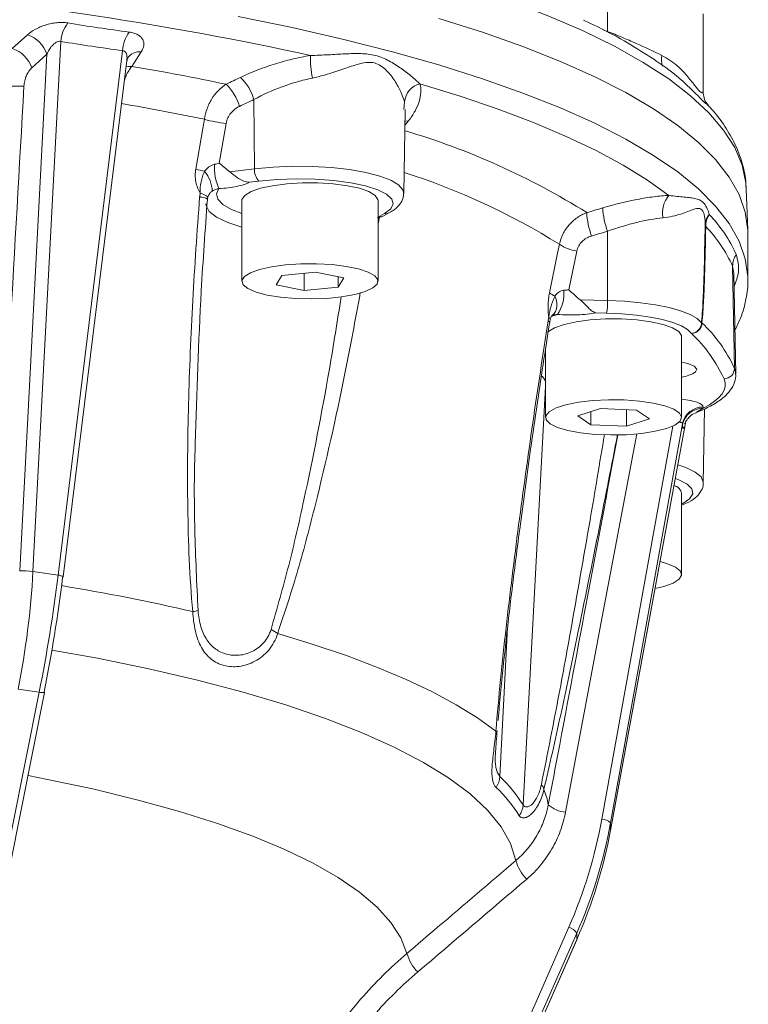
# Model space of a CAD drawing. Header units: millimetres. Extents: x 59 to 301, y -185 to 555.
# Tile 6 of 10: x 232 to 301, y -14 to 80. Entities that reach past the tile are written whole.
import ezdxf

# ---------------------------------------------------------------- set-up
doc = ezdxf.new("R2010")
doc.units = ezdxf.units.MM

msp = doc.modelspace()

# ---------------------------------------------------------------- linework, layer by layer
at = {"color": 7, "linetype": 'Continuous', "lineweight": 15}
for p, q in [((287.973, 83.516), (287.973, 79.269)), ((297.1, 73.513), (297.098, 80.939)), ((231.141, 77.628), (232.595, 78.934)), ((235.783, 78.303), (233.115, 27.692)), ((235.509, 27.334), (241.671, 77.424)), ((243.449, 77.312), (242.55, 75.923)), ((231.849, 27.737), (234.451, 77.081)), ((236.009, 27.159), (242.078, 76.497)), ((254.219, 72.763), (254.269, 66.148)), ((268.52, 63.786), (268.664, 71.792)), ((251.56, 70.482), (250.903, 66.696)), ((251.903, 65.863), (254.269, 66.148)), ((254.692, 64.965), (253.762, 64.852)), ((301.362, 60.306), (301.22, 64.237)), ((249.789, 63.244), (249.818, 63.432)), ((253.063, 63.124), (253.063, 55.397)), ((266.063, 55.397), (266.063, 63.124)), ((266.008, 61.498), (266.434, 61.556)), ((266.241, 61.622), (266.675, 61.863)), ((266.488, 61.581), (267.16, 61.955)), ((287.985, 60.178), (287.975, 53.56)), ((301.367, 55.57), (301.367, 60.013)), ((285.044, 58.285), (284.284, 54.598)), ((299.92, 56.841), (300.095, 47.094)), ((256.868, 55.96), (256.331, 55.074)), ((260.101, 56.282), (256.868, 55.96)), ((259.025, 56.175), (259.025, 54.511)), ((262.796, 55.719), (260.101, 56.282)), ((262.258, 55.831), (262.258, 54.833)), ((262.258, 54.833), (262.796, 55.719)), ((300.22, 46.54), (300.046, 56.133)), ((256.331, 55.074), (259.025, 54.511)), ((259.025, 54.511), (262.258, 54.833)), ((285.374, 53.619), (287.975, 53.56)), ((282.72, 52.174), (282.703, 52.163)), ((282.708, 52.164), (282.711, 52.165)), ((287.888, 52.354), (286.866, 52.377)), ((295.051, 42.402), (295.051, 50.129)), ((282.051, 48.91), (282.051, 42.402)), ((297.108, 43.391), (297.108, 43.281)), ((287.306, 43.238), (285.129, 42.541)), ((285.129, 42.541), (286.374, 41.704)), ((286.374, 42.94), (286.374, 41.704)), ((290.728, 43.099), (287.306, 43.238)), ((289.796, 43.137), (289.796, 41.565)), ((291.973, 42.262), (290.728, 43.099)), ((297.119, 36.161), (297.247, 43.223)), ((286.374, 41.704), (289.796, 41.565)), ((288.255, 2.959), (295.465, 42.032)), ((295.138, 41.795), (288.256, 3.688)), ((289.796, 41.565), (291.973, 42.262)), ((295.138, 41.685), (295.138, 41.795)), ((295.051, 27.397), (295.051, 35.124)), ((235.509, 27.334), (233.115, 27.692)), ((207.964, -112.555), (233.709, 16.158)), ((208.484, -112.58), (234.23, 16.133)), ((233.709, 16.158), (231.699, 16.458)), ((288.255, 2.959), (288.256, 2.973)), ((288.256, 2.973), (288.256, 3.688)), ((232.79, -123.458), (284.28, -6.287)), ((233.545, -124.651), (285.036, -7.479)), ((285.041, -6.854), (233.55, -124.025)), ((233.55, -124.626), (285.041, -7.454)), ((285.036, -7.479), (285.041, -7.454)), ((285.041, -7.454), (285.041, -6.854))]:
    msp.add_line(p, q, dxfattribs=at)
at = {"color": 8, "linetype": 'Continuous', "lineweight": 15}
for p, q in [((287.598, 79.396), (287.973, 79.269)), ((268.524, 71.795), (268.587, 72.534)), ((268.972, 70.727), (268.637, 70.298)), ((266.063, 61.594), (266.241, 61.622)), ((266.206, 61.57), (266.063, 60.887)), ((300.025, 56.132), (299.92, 56.841)), ((283.194, 52.232), (282.586, 52.039)), ((300.095, 47.094), (300.216, 46.614)), ((279.913, 5.387), (282.051, 45.349)), ((297.108, 43.281), (296.457, 42.904)), ((287.431, 4.045), (294.209, 41.573)), ((288.256, 2.973), (295.464, 42.029)), ((277.694, 8.1), (278.438, 22.348))]:
    msp.add_line(p, q, dxfattribs=at)
at = {"color": 8, "linetype": 'Continuous', "lineweight": 15, "flags": 128}
for points in [[(265.827, 86.063), (270.328, 84.833), (274.565, 83.542), (278.527, 82.193), (282.2, 80.791), (285.574, 79.339), (288.64, 77.842), (291.389, 76.305), (293.812, 74.731), (295.902, 73.126), (297.653, 71.493), (299.06, 69.839), (300.119, 68.167), (300.826, 66.483), (301.181, 64.791), (301.22, 64.237)], [(252.721, 80.672), (257.865, 79.621), (262.782, 78.5), (267.458, 77.311), (271.878, 76.059), (276.029, 74.747), (279.9, 73.378), (283.48, 71.958), (286.756, 70.489), (289.721, 68.976), (292.364, 67.424), (294.68, 65.837), (296.66, 64.221), (298.299, 62.578), (299.592, 60.916), (300.535, 59.237), (301.126, 57.548), (301.362, 55.853), (301.367, 55.55)], [(242.55, 75.923), (242.23, 75.912), (242.001, 75.868)], [(268.644, 70.69), (268.675, 70.696), (268.972, 70.727)], [(254.269, 66.148), (256.04, 66.312), (257.898, 66.386), (259.777, 66.37), (261.611, 66.263), (263.335, 66.069), (264.89, 65.796), (266.219, 65.452), (267.277, 65.049), (268.025, 64.603), (268.438, 64.128), (268.52, 63.787)], [(250.862, 64.252), (250.637, 63.741), (250.768, 63.229), (251.251, 62.731), (252.07, 62.263), (253.063, 61.884)], [(249.083, 63.82), (249.268, 63.753), (249.429, 63.687), (249.565, 63.622), (249.672, 63.56), (249.75, 63.501), (249.796, 63.447), (249.81, 63.398), (249.808, 63.388)], [(253.063, 60.579), (251.728, 61.001), (250.64, 61.511), (249.936, 62.064), (249.643, 62.642), (249.636, 62.801)], [(282.956, 53.996), (283.064, 53.668), (283.126, 53.347), (283.139, 53.042), (283.104, 52.764), (283.021, 52.522), (282.894, 52.324), (282.725, 52.176), (282.714, 52.169)], [(282.305, 51.614), (282.384, 51.565), (282.432, 51.519), (282.446, 51.478), (282.445, 51.471)], [(282.077, 45.835), (281.856, 46.185), (281.748, 46.346)], [(290.76, 40.835), (287.472, 23.343), (285.72, 14.025), (283.967, 4.708)], [(294.696, 37.864), (295.459, 37.603), (296.344, 37.174), (296.903, 36.709), (297.117, 36.226), (297.119, 36.181)], [(295.051, 34.122), (295.16, 34.177), (295.812, 34.62), (296.104, 35.089), (296.024, 35.563), (295.576, 36.023), (294.777, 36.45), (294.458, 36.574)], [(234.926, 20.179), (239.27, 19.392), (244.167, 18.39), (248.81, 17.311), (253.181, 16.158), (257.263, 14.935), (261.039, 13.649), (264.495, 12.304), (267.616, 10.905), (270.39, 9.457), (272.806, 7.968), (274.855, 6.442), (276.527, 4.885), (277.818, 3.305), (278.721, 1.706), (279.234, 0.096)], [(232.642, 8.194), (234.496, 7.834), (238.949, 6.884), (243.154, 5.862), (247.093, 4.77), (250.749, 3.615), (254.107, 2.401), (257.154, 1.132), (259.874, -0.184), (262.259, -1.544), (264.296, -2.942), (265.978, -4.37), (267.297, -5.824), (268.249, -7.297), (268.828, -8.783)]]:
    msp.add_lwpolyline(points, dxfattribs=at)
at = {"color": 7, "linetype": 'Continuous', "lineweight": 15, "flags": 128}
for points in [[(271.878, 80.502), (276.029, 79.19), (279.9, 77.821), (283.48, 76.4), (286.756, 74.932), (289.721, 73.419), (292.364, 71.867), (294.68, 70.28), (296.66, 68.663), (298.299, 67.021), (299.592, 65.358), (300.535, 63.68), (301.126, 61.991), (301.362, 60.296), (301.367, 60.013)], [(234.451, 77.081), (233.722, 76.428), (232.994, 75.775)], [(270.058, 74.265), (273.907, 73.079), (277.523, 71.845), (280.895, 70.565), (284.017, 69.243), (286.879, 67.883), (289.474, 66.487), (291.797, 65.059), (293.841, 63.603)], [(248.664, 66.111), (249.336, 70.002), (249.486, 70.872)], [(266.675, 61.863), (267.277, 62.311), (267.516, 62.782), (267.383, 63.255), (266.883, 63.711), (266.036, 64.132), (264.879, 64.5), (263.458, 64.799), (261.832, 65.018), (260.068, 65.148), (258.24, 65.182), (256.423, 65.12), (254.692, 64.965)], [(266.063, 63.124), (266.052, 63.222), (265.79, 63.606), (265.192, 63.965), (264.291, 64.278), (263.135, 64.529), (261.786, 64.705), (260.318, 64.795), (258.809, 64.795), (257.34, 64.705), (255.991, 64.529), (254.835, 64.278), (253.934, 63.965), (253.336, 63.606), (253.074, 63.222), (253.063, 63.124)], [(249.789, 63.245), (249.789, 63.245), (249.77, 63.224)], [(282.433, 54.296), (283.212, 58.087), (283.386, 58.934)], [(255.479, 54.088), (256.755, 53.879), (258.182, 53.753), (259.684, 53.714), (261.18, 53.767), (262.588, 53.907), (263.833, 54.128), (264.848, 54.417), (265.579, 54.759), (265.984, 55.135), (266.044, 55.526), (265.754, 55.909), (265.131, 56.265), (264.207, 56.574), (263.033, 56.819), (261.672, 56.988), (260.197, 57.071), (258.688, 57.064), (257.227, 56.966), (255.891, 56.785), (254.753, 56.528), (253.874, 56.21), (253.303, 55.849), (253.068, 55.463), (253.184, 55.074), (253.644, 54.701), (254.423, 54.367), (255.479, 54.088)], [(287.975, 53.56), (289.58, 53.49), (291.12, 53.353), (292.554, 53.153), (293.844, 52.895), (294.955, 52.587), (295.859, 52.237), (296.531, 51.853), (296.955, 51.446)], [(295.051, 50.129), (295.04, 50.227), (294.778, 50.612), (294.18, 50.97), (293.279, 51.284), (292.123, 51.535), (290.774, 51.71), (289.306, 51.8), (287.796, 51.8), (286.328, 51.71), (284.979, 51.535), (283.823, 51.284), (282.922, 50.97), (282.324, 50.612), (282.235, 50.527)], [(295.989, 50.424), (295.62, 50.795), (295.022, 51.145), (294.21, 51.465), (293.208, 51.746), (292.042, 51.981), (290.743, 52.164), (289.345, 52.289), (287.888, 52.354)], [(296.389, 46.737), (296.496, 47.023), (296.238, 47.303), (295.643, 47.546), (295.051, 47.681)], [(297.108, 43.281), (297.701, 43.608), (298.201, 43.945), (298.603, 44.291), (298.906, 44.643), (299.108, 45.001), (299.208, 45.361), (299.206, 45.722), (299.101, 46.082)], [(300.216, 46.614), (300.217, 46.598), (300.22, 46.54)], [(282.485, 41.797), (283.188, 41.451), (284.179, 41.157), (285.406, 40.929), (286.803, 40.781), (288.294, 40.721), (289.799, 40.751), (291.236, 40.87), (292.529, 41.071), (293.607, 41.345), (294.413, 41.675), (294.903, 42.044), (295.05, 42.433), (294.847, 42.82), (294.304, 43.185), (293.451, 43.507), (292.335, 43.77), (291.014, 43.959), (289.56, 44.064), (288.052, 44.079), (286.571, 44.004), (285.196, 43.843), (284.003, 43.604), (283.055, 43.3), (282.403, 42.947), (282.082, 42.566), (282.11, 42.175), (282.485, 41.797)], [(292.519, 26.064), (293.361, 26.265), (294.24, 26.583), (294.812, 26.944), (295.046, 27.33), (294.93, 27.719), (294.47, 28.092), (293.691, 28.426), (292.991, 28.625)], [(235.949, 27.124), (235.994, 27.14), (236.009, 27.159)], [(256.482, 21.762), (259.875, 20.727), (263.059, 19.648), (266.024, 18.528), (268.762, 17.37), (271.268, 16.177), (273.533, 14.952), (275.552, 13.699), (277.319, 12.421)], [(234.182, 16.172), (234.22, 16.149), (234.23, 16.133)], [(277.319, 12.421), (277.354, 12.425), (277.383, 12.429), (277.407, 12.433), (277.425, 12.438), (277.437, 12.444), (277.444, 12.45), (277.445, 12.456), (277.44, 12.464)]]:
    msp.add_lwpolyline(points, dxfattribs=at)
at = {"color": 7, "linetype": 'Continuous', "lineweight": 15}
for centre, radius, start, end in [((193.815, -222.441), 306.554, 77.6058, 85.39664), ((239.042, 78.092), 3.266, 142.73354, 176.27961), ((244.882, 77.284), 3.215, 143.5472, 177.513), ((231.712, 76.194), 2.878, 17.93931, 72.13336), ((230.255, 74.889), 2.878, 17.93093, 72.07679), ((267.555, 76.598), 7.95, 177.33164, 193.0275), ((202.023, -162.971), 242.308, 78.20397, 80.3717), ((249.549, 71.381), 4.87, 16.47712, 45.86034), ((231.766, 93.05), 19.019, 264.16204, 271.47915), ((248.161, 70.728), 4.871, 16.43837, 45.79302), ((270.554, 72.354), 1.975, 104.54476, 174.75539), ((252.607, 81.754), 11.32, 253.99965, 264.6979), ((251.373, 75.343), 9.622, 253.6465, 258.78427), ((247.081, 63.879), 3.157, 2.44482, 39.92864), ((255.577, 66.297), 5.139, 176.9533, 203.45444), ((255.774, 66.018), 1.511, 175.0678, 224.22602), ((295.675, 61.975), 2.452, 138.39263, 191.95735), ((294.947, 62.794), 7.437, 182.9428, 200.59954), ((293.444, 62.341), 7.461, 182.94671, 200.53636), ((298.753, 60.774), 1.457, 136.89879, 178.27833), ((299.372, 60.651), 2.02, 146.40043, 180.70306), ((287.807, 52.296), 13.69, 24.4973, 43.78872), ((297.652, 60.817), 0.355, 179.88754, 212.3725), ((287.498, 51.181), 13.65, 24.4973, 43.78872), ((285.714, 62.439), 4.208, 236.40889, 260.83487), ((301.858, 56.869), 1.939, 145.29783, 180.8185), ((283.702, 55.901), 2.046, 231.68327, 248.61113), ((280.108, 54.289), 3.71, 326.31386, 3.82603), ((281.911, 53.392), 6.066, 350.14611, 1.59405), ((297.189, 51.614), 0.288, 215.73428, 225.31203), ((297.875, 51.762), 0.941, 193.56834, 200.25228), ((287.089, 41.082), 14.328, 24.81132, 46.27923), ((286.166, 40.097), 14.253, 24.8328, 46.4353), ((299.081, 47.096), 1.014, 271.12807, 359.90725), ((294.589, 49.566), 3.353, 277.90992, 302.46197), ((297.082, 41.41), 1.982, 89.25375, 168.79634), ((297.082, 41.3), 1.982, 89.25375, 168.79634), ((294.098, 34.954), 0.968, 10.12822, 75.99781), ((232.164, 18.729), 9.013, 83.94802, 92.0032), ((247.433, 30.945), 7.146, 277.55738, 281.68092), ((254.156, 18.604), 3.923, 53.62713, 64.50112), ((275.642, 8.216), 2.055, 325.74146, 356.75805), ((268.32, -1.831), 13.657, 31.90577, 46.6521), ((268.001, -2.835), 13.606, 31.90532, 46.65229), ((281.074, 6.726), 0.838, 9.44777, 45.96983), ((274.778, 4.011), 7.673, 10.53909, 21.82894), ((277.94, 5.5), 1.976, 324.63767, 356.72951), ((284.171, 7.45), 2.75, 227.7577, 265.74074), ((287.377, 2.788), 1.258, 45.66109, 87.52876), ((282.795, 0.96), 3.664, 193.64257, 226.30978), ((283.883, -7.614), 1.385, 33.28599, 73.33461), ((272.442, -7.88), 3.726, 194.01792, 226.03612)]:
    msp.add_arc(centre, radius, start, end, dxfattribs=at)
at = {"color": 8, "linetype": 'Continuous', "lineweight": 15}
for centre, radius, start, end in [((243.289, 75.914), 1.407, 83.48427, 144.97775), ((294.966, 76.548), 1.841, 166.92003, 198.996), ((201.466, -161.458), 237.241, 78.32204, 80.26774), ((248.518, 1.97), 70.731, 58.00655, 73.48187), ((247.97, 1.873), 67.158, 58.17348, 72.15027), ((249.076, 62.081), 1.365, 58.52287, 91.87468), ((266.777, 62.654), 0.797, 262.64813, 298.73346), ((282.212, 51.75), 0.281, 354.11571, 55.01499), ((235.473, 26.431), 0.904, 53.65857, 87.74866), ((201.505, -180.454), 209.622, 77.08028, 80.56993), ((234.027, 17.343), 1.227, 254.98594, 279.50256)]:
    msp.add_arc(centre, radius, start, end, dxfattribs=at)
for centre, major_axis, ratio, start_param, end_param in [((294.061, 43.386), (3.046, 0.006), 0.255087, 6.282699, 7.522696), ((294.061, 41.454), (1.072, 0.375), 0.276253, 6.173936, 7.012616)]:
    msp.add_ellipse(centre, major_axis=major_axis, ratio=ratio, start_param=start_param, end_param=end_param, dxfattribs=at)
at = {"color": 7, "linetype": 'Continuous', "lineweight": 15}
for centre, major_axis, ratio, start_param, end_param in [((201.204, 26.131), (6.124, 49.633), 0.633249, 4.594832, 4.821725), ((218.179, 23.594), (8.241, 49.323), 0.332341, 4.616743, 4.843636), ((219.112, 23.437), (8.091, 48.334), 0.329266, 4.616793, 4.843685), ((239.176, 14.443), (40.707, -28.543), 0.955609, 0.188916, 0.415809), ((239.016, 14.254), (41.73, -28.804), 0.956228, 0.181966, 0.408859), ((239.016, 9.18), (47.36, 17.155), 0.934515, 5.55537, 5.782263)]:
    msp.add_ellipse(centre, major_axis=major_axis, ratio=ratio, start_param=start_param, end_param=end_param, dxfattribs=at)
for points, knots in [([(232.595, 78.934), (232.811, 79.127), (233.062, 79.305), (233.5, 79.546), (233.655, 79.622), (233.976, 79.759), (234.143, 79.82), (234.49, 79.929), (234.671, 79.976), (235.032, 80.05), (235.214, 80.078), (235.578, 80.112), (235.762, 80.119), (236.112, 80.111), (236.281, 80.095), (236.443, 80.069)], [0, 0, 0, 0, 0.25, 0.25, 0.375, 0.375, 0.5, 0.5, 0.625, 0.625, 0.75, 0.75, 0.875, 0.875, 1, 1, 1, 1]), ([(295.085, 74.57), (294.926, 74.711), (294.137, 75.407), (292.426, 76.606), (289.929, 78.165), (287.675, 79.408), (286.165, 80.113), (285.69, 80.335)], [0, 0, 0, 0, 0.068119, 0.337261, 0.607092, 0.87645, 1, 1, 1, 1]), ([(242.297, 79.194), (242.458, 79.172), (242.608, 79.14), (242.883, 79.055), (243.01, 79.003), (243.231, 78.881), (243.325, 78.812), (243.484, 78.66), (243.547, 78.577), (243.688, 78.316), (243.719, 78.122), (243.665, 77.724), (243.581, 77.517), (243.449, 77.312)], [0, 0, 0, 0, 0.125, 0.125, 0.25, 0.25, 0.375, 0.375, 0.5, 0.5, 0.75, 0.75, 1, 1, 1, 1]), ([(287.973, 79.269), (288.436, 79.082), (288.895, 78.893), (289.804, 78.509), (290.257, 78.314), (291.574, 77.732), (292.401, 77.347), (293.173, 76.965)], [0, 0, 0, 0, 0.25, 0.25, 0.5, 0.5, 1, 1, 1, 1]), ([(235.783, 78.303), (235.711, 78.324), (235.632, 78.325), (235.474, 78.294), (235.397, 78.262), (235.253, 78.18), (235.185, 78.13), (235.059, 78.02), (235.001, 77.962), (234.84, 77.778), (234.746, 77.644), (234.582, 77.368), (234.512, 77.226), (234.451, 77.081)], [0, 0, 0, 0, 0.125, 0.125, 0.25, 0.25, 0.375, 0.375, 0.5, 0.5, 0.75, 0.75, 1, 1, 1, 1]), ([(259.613, 76.969), (260.2, 76.978), (260.765, 77.003), (261.862, 77.06), (262.396, 77.092), (263.428, 77.14), (263.926, 77.157), (264.651, 77.137), (264.89, 77.122), (265.36, 77.065), (265.592, 77.023), (266.269, 76.849), (266.701, 76.664), (267.508, 76.233), (267.887, 75.989), (268.599, 75.488), (268.93, 75.233), (269.537, 74.734), (269.814, 74.49), (270.058, 74.265)], [0, 0, 0, 0, 0.125, 0.125, 0.25, 0.25, 0.375, 0.375, 0.4375, 0.4375, 0.5, 0.5, 0.625, 0.625, 0.75, 0.75, 0.875, 0.875, 1, 1, 1, 1]), ([(242.1, 76.479), (242.097, 76.529), (242.09, 76.687), (242.164, 76.757), (242.142, 76.729), (242.141, 76.729)], [0, 0, 0, 0, 0.307739, 0.987539, 1, 1, 1, 1]), ([(252.94, 74.876), (253.963, 75.363), (255.037, 75.783), (256.724, 76.314), (257.302, 76.474), (258.455, 76.752), (259.033, 76.871), (259.613, 76.969)], [0, 0, 0, 0, 0.5, 0.5, 0.75, 0.75, 1, 1, 1, 1]), ([(268.587, 72.534), (268.515, 72.82), (268.397, 73.148), (268.083, 73.83), (267.888, 74.187), (267.416, 74.902), (267.143, 75.256), (266.665, 75.722), (266.493, 75.866), (266.118, 76.106), (265.919, 76.196), (265.5, 76.302), (265.275, 76.316), (264.83, 76.285), (264.607, 76.243), (263.928, 76.076), (263.462, 75.914), (262.483, 75.576), (261.976, 75.4), (260.926, 75.075), (260.382, 74.925), (259.809, 74.806)], [0, 0, 0, 0, 0.125, 0.125, 0.25, 0.25, 0.375, 0.375, 0.4375, 0.4375, 0.5, 0.5, 0.5625, 0.5625, 0.625, 0.625, 0.75, 0.75, 0.875, 0.875, 1, 1, 1, 1]), ([(232.994, 75.775), (232.892, 75.685), (232.798, 75.576), (232.628, 75.327), (232.55, 75.185), (232.422, 74.883), (232.369, 74.719), (232.292, 74.383), (232.267, 74.211), (232.257, 74.036)], [0, 0, 0, 0, 0.25, 0.25, 0.5, 0.5, 0.75, 0.75, 1, 1, 1, 1]), ([(259.809, 74.806), (259.32, 74.705), (258.834, 74.585), (257.865, 74.308), (257.381, 74.15), (255.968, 73.631), (255.071, 73.226), (254.219, 72.763)], [0, 0, 0, 0, 0.25, 0.25, 0.5, 0.5, 1, 1, 1, 1]), ([(249.486, 70.872), (249.536, 71.218), (249.621, 71.555), (249.801, 72.049), (249.87, 72.212), (250.022, 72.524), (250.105, 72.675), (250.376, 73.111), (250.587, 73.38), (251.043, 73.849), (251.293, 74.053), (251.557, 74.219)], [0, 0, 0, 0, 0.25, 0.25, 0.375, 0.375, 0.5, 0.5, 0.75, 0.75, 1, 1, 1, 1]), ([(270.058, 74.265), (270.201, 73.732), (270.173, 73.167), (269.896, 72.272), (269.763, 71.965), (269.423, 71.35), (269.216, 71.04), (268.972, 70.727)], [0, 0, 0, 0, 0.5, 0.5, 0.75, 0.75, 1, 1, 1, 1]), ([(297.583, 72.253), (297.543, 72.291), (297.377, 72.447), (297.157, 72.877), (297.123, 73.312), (297.108, 73.515)], [0, 0, 0, 0, 0.145741, 0.600716, 1, 1, 1, 1]), ([(252.832, 72.106), (252.676, 72.032), (252.526, 71.94), (252.249, 71.722), (252.119, 71.595), (251.895, 71.315), (251.798, 71.16), (251.646, 70.831), (251.591, 70.66), (251.56, 70.482)], [0, 0, 0, 0, 0.25, 0.25, 0.5, 0.5, 0.75, 0.75, 1, 1, 1, 1]), ([(301.185, 64.375), (301.187, 64.515), (301.196, 65.246), (300.898, 66.562), (300.293, 68.299), (299.338, 70.005), (298.418, 71.321), (297.716, 72.051), (297.533, 72.24)], [0, 0, 0, 0, 0.050261, 0.262772, 0.476597, 0.695347, 0.920898, 1, 1, 1, 1]), ([(249.083, 63.82), (248.984, 63.98), (248.899, 64.151), (248.76, 64.515), (248.705, 64.71), (248.633, 65.104), (248.614, 65.304), (248.612, 65.71), (248.63, 65.912), (248.664, 66.111)], [0, 0, 0, 0, 0.25, 0.25, 0.5, 0.5, 0.75, 0.75, 1, 1, 1, 1]), ([(249.083, 63.82), (249.055, 64.181), (249.093, 64.536), (249.206, 65.065), (249.253, 65.239), (249.362, 65.578), (249.426, 65.744), (249.502, 65.905)], [0, 0, 0, 0, 0.5, 0.5, 0.75, 0.75, 1, 1, 1, 1]), ([(249.502, 65.905), (249.621, 66.058), (249.755, 66.197), (250.071, 66.433), (250.252, 66.526), (250.445, 66.57)], [0, 0, 0, 0, 0.5, 0.5, 1, 1, 1, 1]), ([(251.903, 65.863), (252.037, 65.767), (252.167, 65.655), (252.447, 65.428), (252.596, 65.315), (252.908, 65.12), (253.074, 65.035), (253.328, 64.941), (253.413, 64.915), (253.586, 64.875), (253.675, 64.86), (253.762, 64.852)], [0, 0, 0, 0, 0.25, 0.25, 0.5, 0.5, 0.75, 0.75, 0.875, 0.875, 1, 1, 1, 1]), ([(250.862, 64.252), (250.77, 64.231), (250.669, 64.206), (250.449, 64.13), (250.336, 64.08), (250.235, 64.014)], [0, 0, 0, 0, 0.5, 0.5, 1, 1, 1, 1]), ([(253.762, 64.852), (253.627, 64.776), (253.459, 64.705), (253.066, 64.575), (252.837, 64.515), (252.335, 64.411), (252.058, 64.367), (251.48, 64.296), (251.178, 64.269), (250.862, 64.252)], [0, 0, 0, 0, 0.25, 0.25, 0.5, 0.5, 0.75, 0.75, 1, 1, 1, 1]), ([(248.373, 23.861), (248.219, 25.515), (248.115, 27.168), (247.966, 30.472), (247.921, 32.124), (247.85, 37.077), (247.884, 40.377), (248.056, 46.974), (248.195, 50.272), (248.555, 56.865), (248.776, 60.158), (249.031, 63.446)], [0, 0, 0, 0, 0.125, 0.125, 0.25, 0.25, 0.5, 0.5, 0.75, 0.75, 1, 1, 1, 1]), ([(249.77, 63.224), (249.561, 60.315), (249.004, 52.555), (248.764, 44.752), (248.614, 39.873)], [0, 0, 0, 0, 0.374827, 1, 1, 1, 1]), ([(249.796, 63.31), (249.804, 63.362), (249.826, 63.506), (249.898, 63.624), (249.944, 63.699)], [0, 0, 0, 0, 0.368123, 1, 1, 1, 1]), ([(267.16, 61.955), (267.312, 62.045), (267.695, 62.274), (268.145, 62.707), (268.483, 63.265), (268.485, 63.646), (268.486, 63.79)], [0, 0, 0, 0, 0.21762, 0.550327, 0.830444, 1, 1, 1, 1]), ([(287.52, 62.412), (288.649, 62.75), (289.748, 63.019), (291.35, 63.322), (291.877, 63.406), (292.888, 63.533), (293.375, 63.578), (293.841, 63.603)], [0, 0, 0, 0, 0.5, 0.5, 0.75, 0.75, 1, 1, 1, 1]), ([(293.841, 63.603), (294.39, 63.521), (294.869, 63.478), (295.51, 63.417), (295.71, 63.398), (296.083, 63.352), (296.256, 63.326), (296.577, 63.25), (296.725, 63.199), (296.995, 63.047), (297.117, 62.942), (297.331, 62.674), (297.423, 62.51), (297.578, 62.155), (297.641, 61.964), (297.69, 61.769)], [0, 0, 0, 0, 0.25, 0.25, 0.375, 0.375, 0.5, 0.5, 0.625, 0.625, 0.75, 0.75, 0.875, 0.875, 1, 1, 1, 1]), ([(297.297, 60.817), (297.302, 61.076), (297.285, 61.33), (297.224, 61.675), (297.198, 61.784), (297.132, 61.982), (297.092, 62.069), (296.999, 62.21), (296.947, 62.263), (296.828, 62.336), (296.761, 62.355), (296.55, 62.371), (296.393, 62.331), (296.046, 62.217), (295.855, 62.142), (295.435, 61.985), (295.208, 61.902), (294.475, 61.67), (293.921, 61.532), (293.276, 61.467)], [0, 0, 0, 0, 0.125, 0.125, 0.1875, 0.1875, 0.25, 0.25, 0.3125, 0.3125, 0.375, 0.375, 0.5, 0.5, 0.625, 0.625, 0.75, 0.75, 1, 1, 1, 1]), ([(266.241, 61.622), (266.243, 61.621), (266.262, 61.607), (266.353, 61.552), (266.427, 61.572), (266.486, 61.587)], [0, 0, 0, 0, 0.0152193, 0.2180621, 1, 1, 1, 1]), ([(283.386, 58.934), (283.451, 59.272), (283.56, 59.596), (283.787, 60.061), (283.875, 60.213), (284.067, 60.502), (284.171, 60.639), (284.513, 61.033), (284.777, 61.27), (285.35, 61.667), (285.663, 61.832), (285.993, 61.957)], [0, 0, 0, 0, 0.25, 0.25, 0.375, 0.375, 0.5, 0.5, 0.75, 0.75, 1, 1, 1, 1]), ([(293.276, 61.467), (292.883, 61.427), (292.474, 61.369), (291.626, 61.218), (291.184, 61.124), (289.843, 60.796), (288.926, 60.517), (287.985, 60.178)], [0, 0, 0, 0, 0.25, 0.25, 0.5, 0.5, 1, 1, 1, 1]), ([(296.96, 51.542), (296.995, 51.892), (297.021, 52.259), (297.066, 53.003), (297.085, 53.381), (297.137, 54.525), (297.164, 55.3), (297.234, 57.642), (297.268, 59.227), (297.297, 60.817)], [0, 0, 0, 0, 0.125, 0.125, 0.25, 0.25, 0.5, 0.5, 1, 1, 1, 1]), ([(297.352, 60.627), (297.325, 59.038), (297.291, 57.458), (297.216, 55.132), (297.187, 54.364), (297.131, 53.235), (297.11, 52.863), (297.06, 52.134), (297.032, 51.775), (296.992, 51.437)], [0, 0, 0, 0, 0.5, 0.5, 0.75, 0.75, 0.875, 0.875, 1, 1, 1, 1]), ([(286.457, 59.723), (286.284, 59.672), (286.118, 59.601), (285.812, 59.425), (285.669, 59.316), (285.419, 59.069), (285.311, 58.928), (285.141, 58.621), (285.08, 58.458), (285.044, 58.285)], [0, 0, 0, 0, 0.25, 0.25, 0.5, 0.5, 0.75, 0.75, 1, 1, 1, 1]), ([(300.144, 50.751), (300.335, 51.127), (300.825, 52.088), (301.211, 53.687), (301.417, 54.923), (301.365, 55.535), (301.364, 55.546)], [0, 0, 0, 0, 0.244624, 0.624878, 0.993616, 1, 1, 1, 1]), ([(282.373, 51.98), (282.344, 52.15), (282.322, 52.328), (282.296, 52.703), (282.292, 52.902), (282.302, 53.3), (282.316, 53.5), (282.362, 53.904), (282.393, 54.103), (282.433, 54.296)], [0, 0, 0, 0, 0.25, 0.25, 0.5, 0.5, 0.75, 0.75, 1, 1, 1, 1]), ([(282.373, 51.98), (282.401, 52.341), (282.481, 52.689), (282.64, 53.198), (282.699, 53.365), (282.822, 53.688), (282.886, 53.845), (282.956, 53.996)], [0, 0, 0, 0, 0.5, 0.5, 0.75, 0.75, 1, 1, 1, 1]), ([(282.956, 53.996), (283.058, 54.133), (283.173, 54.255), (283.454, 54.45), (283.621, 54.518), (283.809, 54.537)], [0, 0, 0, 0, 0.5, 0.5, 1, 1, 1, 1]), ([(285.374, 53.619), (285.52, 53.504), (285.651, 53.374), (285.905, 53.11), (286.027, 52.978), (286.267, 52.745), (286.388, 52.64), (286.566, 52.516), (286.626, 52.481), (286.745, 52.42), (286.806, 52.395), (286.866, 52.377)], [0, 0, 0, 0, 0.25, 0.25, 0.5, 0.5, 0.75, 0.75, 0.875, 0.875, 1, 1, 1, 1]), ([(282.449, 51.472), (282.452, 51.501), (282.465, 51.619), (282.491, 51.724), (282.51, 51.803)], [0, 0, 0, 0, 0.241781, 1, 1, 1, 1]), ([(282.495, 51.72), (282.502, 51.753), (282.527, 51.881), (282.6, 52.037), (282.689, 52.153), (282.705, 52.163), (282.714, 52.168)], [0, 0, 0, 0, 0.0970047, 0.3659843, 0.6537477, 1, 1, 1, 1]), ([(286.866, 52.377), (286.602, 52.328), (286.32, 52.288), (285.72, 52.226), (285.411, 52.204), (284.78, 52.179), (284.454, 52.177), (283.816, 52.19), (283.502, 52.206), (283.194, 52.232)], [0, 0, 0, 0, 0.25, 0.25, 0.5, 0.5, 0.75, 0.75, 1, 1, 1, 1]), ([(277.319, 12.421), (277.45, 14.077), (277.601, 15.727), (277.927, 19.019), (278.103, 20.661), (278.657, 25.58), (279.062, 28.85), (279.917, 35.376), (280.369, 38.633), (281.31, 45.136), (281.799, 48.38), (282.305, 51.614)], [0, 0, 0, 0, 0.125, 0.125, 0.25, 0.25, 0.5, 0.5, 0.75, 0.75, 1, 1, 1, 1]), ([(277.529, 13.439), (277.567, 13.879), (277.75, 16.025), (278.152, 19.933), (278.801, 25.596), (279.621, 32.102), (280.675, 39.723), (281.631, 46.301), (282.272, 50.315), (282.455, 51.469)], [0, 0, 0, 0, 0.034451, 0.167862, 0.305616, 0.478652, 0.679637, 0.907947, 1, 1, 1, 1]), ([(296.955, 51.446), (296.952, 51.319), (296.925, 51.193), (296.826, 50.956), (296.754, 50.845), (296.576, 50.658), (296.469, 50.58), (296.239, 50.468), (296.112, 50.434), (295.989, 50.424)], [0, 0, 0, 0, 0.25, 0.25, 0.5, 0.5, 0.75, 0.75, 1, 1, 1, 1]), ([(296.986, 51.409), (296.984, 51.282), (296.956, 51.158), (296.854, 50.923), (296.779, 50.815), (296.595, 50.634), (296.485, 50.56), (296.248, 50.458), (296.117, 50.428), (295.989, 50.424)], [0, 0, 0, 0, 0.25, 0.25, 0.5, 0.5, 0.75, 0.75, 1, 1, 1, 1]), ([(296.992, 51.437), (296.991, 51.435), (296.99, 51.432), (296.989, 51.43), (296.988, 51.427), (296.987, 51.423), (296.987, 51.419), (296.986, 51.418), (296.986, 51.418), (296.986, 51.417), (296.986, 51.415), (296.986, 51.412), (296.986, 51.409)], [0, 0, 0, 0, 0.00001652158, 0.00001652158, 0.00001652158, 0.00003333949, 0.00003333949, 0.00003333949, 0.0000356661, 0.0000356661, 0.0000356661, 0.00004419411, 0.00004419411, 0.00004419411, 0.00004419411]), ([(296.464, 42.879), (296.872, 43.048), (297.763, 43.417), (298.777, 44.05), (299.566, 44.758), (300.04, 45.516), (300.257, 46.183), (300.194, 46.556), (300.176, 46.661)], [0, 0, 0, 0, 0.185718, 0.404996, 0.605242, 0.778502, 0.937585, 1, 1, 1, 1]), ([(295.346, 41.792), (295.346, 41.794), (295.347, 41.799), (295.4, 41.928), (295.537, 42.173), (295.838, 42.514), (296.167, 42.779), (296.41, 42.834), (296.448, 42.843)], [0, 0, 0, 0, 0.132542, 0.27728, 0.43504, 0.656126, 0.945653, 1, 1, 1, 1]), ([(295.276, 41.503), (295.247, 41.413), (295.224, 41.363), (295.188, 41.32), (295.175, 41.326), (295.145, 41.4), (295.138, 41.522), (295.138, 41.685)], [0, 0, 0, 0, 0.25, 0.25, 0.5, 0.5, 1, 1, 1, 1]), ([(295.051, 34.018), (295.289, 34.114), (295.863, 34.345), (296.472, 34.782), (296.928, 35.359), (297.15, 35.878), (297.101, 36.154), (297.091, 36.205)], [0, 0, 0, 0, 0.213268, 0.515117, 0.742994, 0.951769, 1, 1, 1, 1]), ([(256.482, 21.762), (256.39, 21.467), (256.271, 21.188), (255.982, 20.661), (255.811, 20.412), (255.433, 19.961), (255.226, 19.759), (254.779, 19.397), (254.544, 19.243), (254.063, 18.984), (253.815, 18.879), (253.309, 18.716), (253.054, 18.659), (252.554, 18.594), (252.307, 18.585), (251.823, 18.612), (251.583, 18.649), (251.128, 18.767), (250.912, 18.848), (250.501, 19.051), (250.305, 19.175), (249.939, 19.467), (249.77, 19.635), (249.462, 20.007), (249.324, 20.211), (249.074, 20.661), (248.962, 20.909), (248.77, 21.433), (248.689, 21.709), (248.554, 22.292), (248.499, 22.599), (248.418, 23.22), (248.39, 23.537), (248.373, 23.861)], [0, 0, 0, 0, 0.0625, 0.0625, 0.125, 0.125, 0.1875, 0.1875, 0.25, 0.25, 0.3125, 0.3125, 0.375, 0.375, 0.4375, 0.4375, 0.5, 0.5, 0.5625, 0.5625, 0.625, 0.625, 0.6875, 0.6875, 0.75, 0.75, 0.8125, 0.8125, 0.875, 0.875, 0.9375, 0.9375, 1, 1, 1, 1]), ([(248.88, 23.947), (248.9, 23.677), (248.932, 23.414), (249.021, 22.9), (249.079, 22.646), (249.221, 22.17), (249.304, 21.946), (249.496, 21.525), (249.606, 21.327), (249.844, 20.971), (249.974, 20.81), (250.256, 20.519), (250.408, 20.388), (250.887, 20.049), (251.235, 19.89), (251.803, 19.742), (251.999, 19.709), (252.395, 19.678), (252.596, 19.678), (253.003, 19.715), (253.211, 19.752), (253.625, 19.864), (253.829, 19.939), (254.226, 20.13), (254.42, 20.245), (254.792, 20.523), (254.966, 20.682), (255.283, 21.04), (255.427, 21.241), (255.669, 21.67), (255.768, 21.9), (255.844, 22.144)], [0, 0, 0, 0, 0.0625, 0.0625, 0.125, 0.125, 0.1875, 0.1875, 0.25, 0.25, 0.3125, 0.3125, 0.375, 0.375, 0.5, 0.5, 0.5625, 0.5625, 0.625, 0.625, 0.6875, 0.6875, 0.75, 0.75, 0.8125, 0.8125, 0.875, 0.875, 0.9375, 0.9375, 1, 1, 1, 1]), ([(277.341, 7.059), (277.174, 7.221), (277.061, 7.459), (276.966, 7.936), (276.946, 8.117), (276.93, 8.51), (276.934, 8.725), (276.958, 9.192), (276.98, 9.445), (277.036, 9.983), (277.069, 10.263), (277.14, 10.848), (277.179, 11.156), (277.253, 11.781), (277.288, 12.099), (277.319, 12.421)], [0, 0, 0, 0, 0.25, 0.25, 0.375, 0.375, 0.5, 0.5, 0.625, 0.625, 0.75, 0.75, 0.875, 0.875, 1, 1, 1, 1]), ([(277.44, 12.464), (277.41, 12.118), (277.35, 11.403), (277.309, 10.782), (277.287, 10.46)], [0, 0, 0, 0, 0.482732, 1, 1, 1, 1]), ([(281.901, 6.864), (281.839, 6.589), (281.763, 6.332), (281.585, 5.852), (281.483, 5.627), (281.264, 5.223), (281.147, 5.044), (280.906, 4.731), (280.782, 4.599), (280.541, 4.386), (280.423, 4.304), (280.197, 4.187), (280.089, 4.154), (279.897, 4.133), (279.811, 4.147), (279.663, 4.218), (279.6, 4.276), (279.552, 4.356)], [0, 0, 0, 0, 0.125, 0.125, 0.25, 0.25, 0.375, 0.375, 0.5, 0.5, 0.625, 0.625, 0.75, 0.75, 0.875, 0.875, 1, 1, 1, 1]), ([(279.913, 5.387), (279.953, 5.322), (280.002, 5.272), (280.114, 5.207), (280.178, 5.192), (280.319, 5.197), (280.397, 5.217), (280.562, 5.298), (280.649, 5.357), (280.825, 5.515), (280.916, 5.616), (281.095, 5.86), (281.181, 6.001), (281.344, 6.323), (281.421, 6.504), (281.553, 6.894), (281.611, 7.104), (281.657, 7.329)], [0, 0, 0, 0, 0.125, 0.125, 0.25, 0.25, 0.375, 0.375, 0.5, 0.5, 0.625, 0.625, 0.75, 0.75, 0.875, 0.875, 1, 1, 1, 1]), ([(279.234, 0.096), (280.036, 0.774), (280.702, 1.567), (281.496, 2.932), (281.72, 3.406), (282.083, 4.385), (282.224, 4.891), (282.322, 5.414)], [0, 0, 0, 0, 0.5, 0.5, 0.75, 0.75, 1, 1, 1, 1]), ([(283.967, 4.708), (283.849, 4.081), (283.68, 3.475), (283.244, 2.3), (282.977, 1.731), (282.342, 0.637), (281.983, 0.125), (281.184, -0.833), (280.745, -1.278), (280.263, -1.689)], [0, 0, 0, 0, 0.25, 0.25, 0.5, 0.5, 0.75, 0.75, 1, 1, 1, 1]), ([(268.828, -8.783), (269.812, -7.944), (270.796, -7.105), (271.781, -6.266), (274.266, -4.146), (276.75, -2.025), (279.234, 0.096)], [0, 0, 0, 0, 0.004, 0.004, 0.004, 0.0141024, 0.0141024, 0.0141024, 0.0141024]), ([(255.681, -29.438), (256.234, -27.422), (256.93, -25.476), (258.597, -21.718), (259.567, -19.905), (261.231, -17.288), (261.822, -16.43), (263.066, -14.763), (263.719, -13.953), (265.768, -11.598), (267.243, -10.137), (268.828, -8.783)], [0, 0, 0, 0, 0.25, 0.25, 0.5, 0.5, 0.625, 0.625, 0.75, 0.75, 1, 1, 1, 1]), ([(269.856, -10.562), (268.34, -11.853), (266.932, -13.243), (264.983, -15.476), (264.361, -16.245), (263.171, -17.834), (262.603, -18.654), (261.009, -21.154), (260.079, -22.887), (258.482, -26.482), (257.815, -28.344), (257.286, -30.274)], [0, 0, 0, 0, 0.25, 0.25, 0.375, 0.375, 0.5, 0.5, 0.75, 0.75, 1, 1, 1, 1])]:
    msp.add_open_spline(points, degree=3, knots=knots, dxfattribs=at)
for points in [[(236.443, 80.069), (238.392, 79.752), (240.343, 79.46), (242.297, 79.194)], [(241.671, 77.424), (239.706, 77.692), (237.743, 77.985), (235.783, 78.303)], [(251.557, 74.219), (252.018, 74.438), (252.479, 74.657), (252.94, 74.876)], [(232.257, 74.036), (231.373, 58.539), (230.487, 43.042), (229.599, 27.545)], [(254.219, 72.763), (253.757, 72.544), (253.295, 72.325), (252.832, 72.106)], [(250.445, 66.57), (250.603, 66.607), (250.756, 66.649), (250.903, 66.696)], [(251.903, 65.863), (251.55, 66.115), (251.226, 66.405), (250.903, 66.696)], [(249.031, 63.446), (249.041, 63.572), (249.058, 63.697), (249.083, 63.82)], [(285.993, 61.957), (286.502, 62.109), (287.011, 62.26), (287.52, 62.412)], [(287.985, 60.178), (287.476, 60.026), (286.966, 59.875), (286.457, 59.723)], [(283.809, 54.537), (283.964, 54.552), (284.123, 54.572), (284.284, 54.598)], [(285.374, 53.619), (284.989, 53.922), (284.636, 54.259), (284.284, 54.598)], [(282.305, 51.614), (282.324, 51.739), (282.347, 51.861), (282.373, 51.98)], [(296.955, 51.446), (296.955, 51.48), (296.957, 51.513), (296.96, 51.542)], [(280.263, -1.689), (276.796, -4.649), (273.327, -7.607), (269.856, -10.562)]]:
    msp.add_open_spline(points, degree=3, dxfattribs=at)
at = {"color": 8, "linetype": 'Continuous', "lineweight": 15}
for points, knots in [([(242.066, 76.498), (242.08, 76.59), (242.111, 76.807), (242.072, 77.073), (241.984, 77.256), (241.892, 77.355), (241.793, 77.412), (241.706, 77.42), (241.671, 77.424)], [0, 0, 0, 0, 0.2265915, 0.5317403, 0.6923648, 0.7802179, 0.9088639, 1, 1, 1, 1]), ([(293.173, 76.965), (293.694, 76.645), (294.608, 76.084), (295.588, 75.034), (296.295, 74.112), (296.695, 73.596), (296.943, 73.397), (297.082, 73.387), (297.084, 73.475), (297.085, 73.513)], [0, 0, 0, 0, 0.223551, 0.392421, 0.564805, 0.72511, 0.770049, 0.901936, 1, 1, 1, 1]), ([(242.55, 75.923), (242.352, 75.656), (242.084, 75.292), (241.895, 74.745), (241.845, 74.6)], [0, 0, 0, 0, 0.734679, 1, 1, 1, 1]), ([(297.544, 72.248), (297.426, 72.325), (297.225, 72.458), (296.381, 73.361), (295.566, 74.127), (295.09, 74.574)], [0, 0, 0, 0, 0.368308, 0.631285, 1, 1, 1, 1]), ([(250.235, 64.014), (250.204, 63.992), (250.086, 63.909), (250.001, 63.791), (249.939, 63.703)], [0, 0, 0, 0, 0.262527, 1, 1, 1, 1]), ([(300.264, 57.972), (300.406, 57.42), (300.651, 56.465), (300.241, 55.372), (300.068, 54.911)], [0, 0, 0, 0, 0.578358, 1, 1, 1, 1]), ([(255.844, 22.144), (256.425, 24.17), (257.589, 28.228), (259.454, 36.524), (261.143, 45.08), (262.179, 51.609), (262.545, 53.916)], [0, 0, 0, 0, 0.197912, 0.396565, 0.786724, 1, 1, 1, 1]), ([(264.371, 54.296), (263.893, 51.718), (262.629, 44.906), (260.622, 36.092), (258.477, 27.808), (257.148, 23.78), (256.482, 21.762)], [0, 0, 0, 0, 0.231659, 0.612315, 0.805842, 1, 1, 1, 1]), ([(283.194, 52.232), (283.194, 52.232), (283.104, 52.227), (282.97, 52.216), (282.805, 52.192), (282.74, 52.169), (282.713, 52.159)], [0, 0, 0, 0, 0.00141, 0.551512, 0.807883, 1, 1, 1, 1]), ([(281.657, 7.329), (282.132, 9.71), (283.084, 14.483), (284.625, 22.949), (286.166, 31.699), (287.225, 38.037), (287.682, 40.765)], [0, 0, 0, 0, 0.221986, 0.444943, 0.76106, 1, 1, 1, 1]), ([(288.933, 40.74), (288.358, 37.804), (287.077, 31.264), (285.268, 22.349), (283.511, 13.931), (282.439, 9.223), (281.901, 6.864)], [0, 0, 0, 0, 0.252608, 0.562671, 0.780923, 1, 1, 1, 1]), ([(282.322, 5.414), (282.563, 6.693), (283.767, 13.087), (285.982, 24.863), (287.956, 35.36), (288.967, 40.741)], [0, 0, 0, 0, 0.108605, 0.543026, 1, 1, 1, 1]), ([(248.614, 39.873), (248.606, 39.677), (248.496, 36.937), (248.515, 31.619), (248.758, 26.507), (248.88, 23.947)], [0, 0, 0, 0, 0.036984, 0.517781, 1, 1, 1, 1]), ([(277.287, 10.46), (277.283, 10.402), (277.239, 9.8), (277.261, 9.31), (277.382, 8.561), (277.548, 8.317), (277.694, 8.1)], [0, 0, 0, 0, 0.045292, 0.470097, 0.530243, 1, 1, 1, 1])]:
    msp.add_open_spline(points, degree=3, knots=knots, dxfattribs=at)

doc.saveas('drawing.dxf')
